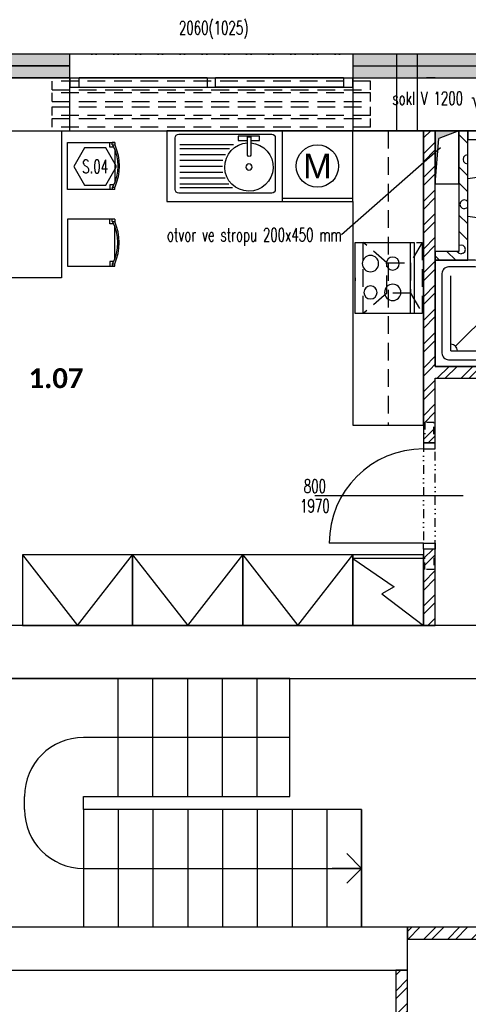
# Model space of a CAD drawing. Header units: millimetres. Extents: x -239306 to 235396, y -2942 to 28189.
# Tile 14 of 37: x 12059 to 15865, y 17966 to 26322. Entities that reach past the tile are written whole.
import ezdxf
from ezdxf import colors
from ezdxf.entities.mleader import LeaderData, LeaderLine
from ezdxf.enums import TextEntityAlignment as Align
from ezdxf.math import Vec2, Vec3

# ---------------------------------------------------------------- set-up
doc = ezdxf.new("R2010")
doc.units = ezdxf.units.MM
doc.header["$LTSCALE"] = 300
doc.linetypes.add('DASHED', pattern=[0.75, 0.5, -0.25])
doc.linetypes.add('DIVIDE2', pattern=[0.625, 0.25, -0.125, 0, -0.125, 0, -0.125])
for name, color, linetype in [('A-Appliance-G', 150, 'Continuous'), ('A-Cabinet-G', 10, 'Continuous'), ('A-Chase-G', 32, 'Continuous'), ('A-Dimline-D', 221, 'Continuous'), ('A-Dimline-D @ 50', 221, 'Continuous'), ('A-Door-G', 150, 'Continuous'), ('A-Furniture-G', 10, 'Continuous'), ('A-Room-T @ 50', 131, 'Continuous'), ('A-SanitaryFixture-G', 140, 'Continuous'), ('A-Stair-G', 20, 'Continuous'), ('A-Wall-Abov', 32, 'DIVIDE2'), ('A-Wall-Blow', 30, 'Continuous'), ('A-Wall-Comp', 22, 'Continuous'), ('A-Wall-G', 50, 'Continuous'), ('A-Wall-Patt', 12, 'Continuous'), ('A-Window-G', 92, 'Continuous'), ('A-WindowAssy-G', 102, 'Continuous'), ('S-Beam-G', 80, 'Continuous')]:
    doc.layers.add(name, color=color, linetype=linetype)
doc.layers.add('ocel nová', color=7, linetype='Continuous', true_color=0x007af5)
doc.styles.add('Arial', font='arial.ttf')
doc.styles.add('Dim', font='simplex.shx', dxfattribs={"width": 0.65})
doc.styles.add('RoomTag', font='calibrib.ttf')
doc.styles.get("Standard").update_dxf_attribs({"font": 'simplex.shx', "width": 0.65})
doc.dimstyles.new('Anno', dxfattribs={"dimscale": 50, "dimtxt": 2.25, "dimasz": 1.125, "dimexe": 1.125, "dimexo": 1.125, "dimgap": 0.5, "dimtad": 1, "dimdec": 1, "dimrnd": 0.5, "dimzin": 12, "dimdsep": 46, "dimtxsty": 'Dim', "dimblk": 'DOT', "dimcen": 2.25, "dimdle": 1.125, "dimazin": 0, "dimtfac": 1, "dimtdec": 1, "dimtix": 1, "dimtmove": 2, "dimatfit": 2, "dimldrblk": 'DOTSMALL', "dimfxl": 1, "dimtfill": 1, "dimtfillclr": 256, "dimtolj": 1, "dimtzin": 0, "dimarcsym": 0})

# ---------------------------------------------------------------- blocks, each defined once
blk = doc.blocks.new('WindoWHSH')
at = {"width": 0.65}
blk.add_attdef('WindowST:HSH', text='', height=1, dxfattribs=at).set_placement((0, -0.4), align=Align.TOP_CENTER)
blk = doc.blocks.new('DoorAxis')
at = {"color": 0, "style": 'Dim', "width": 0.65}
for tag, p in [('DoorST:InnerWidth', (-0.75, 0)), ('DoorST:InnerHeight', (0.75, 0))]:
    blk.add_attdef(tag, text='', height=1, rotation=90, dxfattribs=at).set_placement(p, align=Align.MIDDLE_CENTER)
blk = doc.blocks.new('SteelBub')
blk.add_lwpolyline([(-0.808, 1.4), (-1.617, 0), (-0.808, -1.4), (0.808, -1.4), (1.617, 0), (0.808, 1.4)], close=True)
at = {"width": 0.65}
blk.add_attdef('SteelOBJ:Label', text='', height=1, dxfattribs=at).set_placement((0, 0), align=Align.MIDDLE_CENTER)
blk = doc.blocks.new('AreaLabel1')
at = {"color": 0, "style": 'RoomTag'}
blk.add_attdef('AreaOBJ:Label', text='', height=1.5, dxfattribs=at).set_placement((0, 0), align=Align.MIDDLE_CENTER)
blk = doc.blocks.new('otvorStropP')
at = {"style": 'Dim', "width": 0.65}
blk.add_attdef('ChaseST:otvorStrop', text='', height=1, dxfattribs=at).set_placement((0, 0), align=Align.MIDDLE_RIGHT)
blk = doc.blocks.new('_Open30')
at = {"color": 0, "lineweight": -2}
for p, q in [((-1, 0.27), (0, 0)), ((0, 0), (-1, -0.27)), ((0, 0), (-1, 0))]:
    blk.add_line(p, q, dxfattribs=at)
blk = doc.blocks.new('_Dot')
at = {"color": 0, "linetype": 'ByBlock', "lineweight": -2}
blk.add_line((-0.5, 0), (-1, 0), dxfattribs=at)
at = {"color": 0, "linetype": 'ByBlock', "const_width": 0.5}
blk.add_lwpolyline([(-0.25, 0, 1), (0.25, 0, 1)], format="xyb", close=True, dxfattribs=at)
blk = doc.blocks.new('_DotSmall')
at = {"color": 0, "linetype": 'ByBlock', "const_width": 0.5}
blk.add_lwpolyline([(-0.0625, 0, 1), (0.0625, 0, 1)], format="xyb", close=True, dxfattribs=at)
blk = doc.blocks.new('SYMBOL_Shower_5_2D')
blk.add_line((0.1906, 0.1906), (0.6464, 0.6464))
for points in [[(0, 1), (0, 0), (1, 0), (1, 0.375, 0.414214), (0.375, 1)], [(0.0625, 0.875), (0.0625, 0.125, 0.414214), (0.125, 0.0625), (0.875, 0.0625, 0.414214), (0.9375, 0.125), (0.9375, 0.375, 0.414214), (0.375, 0.9375), (0.125, 0.9375, 0.414214)]]:
    blk.add_lwpolyline(points, format="xyb", close=True)
for points in [[(0.1464, 0.1464), (0.1464, 0.8536)], [(0.1464, 0.1464), (0.8536, 0.1464)]]:
    blk.add_lwpolyline(points)
blk.add_arc((0.1464, 0.1464), 0.0625, 0, 90)
blk = doc.blocks.new('osa1K')
at = {"color": 0, "linetype": 'ByBlock'}
blk.add_lwpolyline([(0, -250), (0, 850)], dxfattribs=at)
for points in [[(-350, 0), (-350, -0.0001)], [(350, 0), (350, -0.0001)]]:
    blk.add_lwpolyline(points)
blk = doc.blocks.new('M_DFURN_BED_3D DOUBLE WARDROBE_P')
at = {"color": 0, "linetype": 'ByBlock', "lineweight": -2}
blk.add_lwpolyline([(1, 0.5), (0, 0.5), (0, -0.5), (1, -0.5)], close=True, dxfattribs=at)
blk.add_lwpolyline([(1, 0.5), (0, 0), (1, -0.5)], dxfattribs=at)
at = {"layer": 'DEFPOINTS', "color": 0, "linetype": 'ByBlock', "lineweight": -2}
for p in [(0, 0.5), (0, -0.5)]:
    blk.add_point(p, dxfattribs=at)
blk = doc.blocks.new('dvojsklo')
at = {"color": 0, "linetype": 'ByBlock'}
for p, q in [((500, 25), (-500, 25)), ((-500, -25), (500, -25))]:
    blk.add_line(p, q, dxfattribs=at)
blk = doc.blocks.new('sklo')
for p, q in [((0, 25), (1145, 25)), ((0, -25), (1145, -25))]:
    blk.add_line(p, q)
blk = doc.blocks.new('chasetop1')
blk.add_hatch(color=256).paths.add_polyline_path([(0, 1), (0, 0), (0.15, 0.85), (1, 1)])
for p in [(1, 1), (0, 0)]:
    blk.add_line(p, (0.15, 0.85))
at = {"color": 0, "linetype": 'ByBlock'}
blk.add_lwpolyline([(0, 0), (1, 0), (1, 1), (0, 1)], close=True, dxfattribs=at)
blk = doc.blocks.new('SYMBOL_Table_3_2D')
blk.add_lwpolyline([(-0.625, 0.4), (0.625, 0.4), (0.625, -0.4), (-0.625, -0.4), (-0.625, 0.4)])
blk = doc.blocks.new('SYMBOL_Chair_1_2D')
at = {"extrusion": (-1, 1.22461e-16, -3.67382e-16)}
for p, q in [((-0.4, 0.2), (-0.4, 0.18)), ((-0.4, -0.2), (-0.4, -0.18))]:
    blk.add_line(p, q, dxfattribs=at)
at = {"extrusion": (-2.44921e-16, 1, 0)}
blk.add_line((-0.4, 0.2), (-0.38, 0.2), dxfattribs=at)
for p, q in [((-0.4, 0.2), (-0.4, 0.18)), ((-0.4, 0.2), (-0.38, 0.2)), ((0, 0.2), (-0.4, 0.2)), ((-0.38, 0.18), (-0.4, 0.18)), ((-0.38, 0.18), (-0.38, 0.2)), ((0, -0.2), (0, 0.2)), ((-0.4, 0.139), (-0.4, -0.139)), ((-0.3906, 0.16), (-0.36, 0.16)), ((-0.3906, -0.16), (-0.36, -0.16)), ((-0.38, -0.18), (-0.4, -0.18)), ((-0.4, -0.2), (-0.4, -0.18)), ((-0.4, -0.2), (-0.38, -0.2)), ((-0.4, -0.2), (0, -0.2)), ((-0.38, -0.18), (-0.38, -0.2))]:
    blk.add_line(p, q)
at = {"extrusion": (4.28077e-17, -0.998752, 0.049938)}
blk.add_line((-0.38, 0.18), (-0.4, 0.18), dxfattribs=at)
blk.add_line((-0.38, 0.18), (-0.4, 0.18), dxfattribs=at)
at = {"extrusion": (0.998752, 2.44616e-16, 0.049938)}
blk.add_line((-0.38, 0.18), (-0.38, 0.2), dxfattribs=at)
at = {"extrusion": (0.998752, 1.22308e-16, 0.049938)}
blk.add_line((-0.36, 0.16), (-0.36, 0.2), dxfattribs=at)
at = {"extrusion": (0.998752, -1.22308e-16, 0.049938)}
for p, q in [((-0.36, -0.16), (-0.36, -0.2)), ((-0.38, -0.18), (-0.38, -0.2))]:
    blk.add_line(p, q, dxfattribs=at)
at = {"extrusion": (-7.95001e-17, 0.998752, 0.049938)}
blk.add_line((-0.38, -0.18), (-0.4, -0.18), dxfattribs=at)
at = {"extrusion": (-1.83691e-16, -1, 0)}
blk.add_line((-0.4, -0.2), (-0.38, -0.2), dxfattribs=at)
for centre, radius, start, end in [((0.013, 0), 0.4505, 156.44981, 203.55019), ((-0.0629, 0), 0.3647, 150.42038, 209.57504)]:
    blk.add_arc(centre, radius, start, end)
blk = doc.blocks.new('SYMBOL_Kitchen_DeepFreezer_4_2D')
at = {"color": 0, "linetype": 'ByBlock', "lineweight": -2}
blk.add_line((0.95, -0.5), (0.95, 0.5), dxfattribs=at)
blk.add_lwpolyline([(0, -0.5), (1, -0.5), (1, 0.5), (0, 0.5)], close=True, dxfattribs=at)
blk.add_lwpolyline([(0.95, 0.5), (0.55, -0.087), (0.45, 0.087), (0, -0.5)])
blk = doc.blocks.new('SYMBOL_Kitchen_Sink_7_2D')
at = {"color": 0, "linetype": 'ByBlock'}
for p, q in [((470, 432.4), (30, 432.4)), ((0, 402.4), (0, -386.2)), ((91.1, -61.3), (91.1, 393.1)), ((123.6, -28.9), (123.6, 393.1)), ((173.6, 7.1), (173.6, 393.1)), ((223.6, 27.8), (223.6, 393.1)), ((273.6, 31.2), (273.6, 393.1)), ((323.6, 30), (323.6, 393.1)), ((373.6, 9.3), (373.6, 393.1)), ((423.6, -23.5), (423.6, 393.1)), ((454.7, -54.5), (454.7, 393.1)), ((500, -386.2), (500, 402.4)), ((16, -102.5), (53.5, -102.5)), ((16, -102.5), (53.5, -102.5)), ((16, -282.5), (16, -102.5)), ((53.5, -102.5), (53.5, -181.1)), ((177.5, -181.1), (22.5, -181.1)), ((22.5, -181.1), (22.5, -209.1)), ((22.5, -209.1), (177.5, -209.1)), ((53.5, -209.1), (53.5, -282.5)), ((53.5, -282.5), (16, -282.5)), ((30, -416.2), (470, -416.2))]:
    blk.add_line(p, q, dxfattribs=at)
blk.add_circle((278.4, -192.5), 26.3, dxfattribs=at)
for centre, radius, start, end in [((30, 402.4), 30, 90, 180), ((470, 402.4), 30, 0, 90), ((278.4, -192.5), 205, 184.62432, 176.81228), ((175, -195.1), 14.2, 280.38886, 79.61114), ((30, -386.2), 30, 180, 270), ((470, -386.2), 30, 270, 0)]:
    blk.add_arc(centre, radius, start, end, dxfattribs=at)
blk = doc.blocks.new('SYMBOL_Kitchen_ExtractorHood_2D')
at = {"color": 0, "linetype": 'DASHED', "lineweight": -2}
blk.add_lwpolyline([(0, -300), (500, -300), (500, 300), (0, 300)], close=True, dxfattribs=at)
at = {"linetype": 'DASHED'}
for points in [[(0, 300), (100, 130)], [(300, 130), (500, 300)], [(100, -130), (0, -300)], [(300, -130), (500, -300)]]:
    blk.add_lwpolyline(points, dxfattribs=at)
blk.add_lwpolyline([(100, 130), (100, -130), (300, -130), (300, 130), (100, 130)], close=True, dxfattribs=at)
blk = doc.blocks.new('SYMBOL_Kitchen_StoveOven_2D')
at = {"color": 0, "linetype": 'ByBlock', "lineweight": -2}
for p, q in [((0, 0.5), (0, -0.5)), ((1, 0.5), (0, 0.5)), ((0.066, 0.5), (0.066, -0.5)), ((1, -0.5), (1, 0.5)), ((1, 0), (1, -0.042)), ((0, -0.5), (1, -0.5))]:
    blk.add_line(p, q, dxfattribs=at)
for centre, major_axis in [((0.361, 0.204), (0.111, 0)), ((0.361, -0.204), (0.139, 0)), ((0.739, -0.204), (0.111, 0))]:
    blk.add_ellipse(centre, major_axis=major_axis, ratio=0.833333, dxfattribs=at)
blk.add_ellipse((0.739, 0.204), major_axis=(-0.139, 0), ratio=0.833333, start_param=3.141593, end_param=9.424778, dxfattribs=at)
blk = doc.blocks.new('Mycka2')
at = {"color": 0, "linetype": 'ByBlock', "lineweight": -2}
blk.add_line((0.953, -0.5), (0.953, 0.5), dxfattribs=at)
blk.add_lwpolyline([(1, -0.5), (1, 0.5), (0, 0.5), (0, -0.5)], close=True, dxfattribs=at)
blk.add_circle((0.5, 0), 0.3)
at = {"color": 0, "linetype": 'ByBlock', "style": 'Arial', "flags": 4}
blk.add_attdef('ZNACKA', text='', height=0.35, rotation=90, dxfattribs=at).set_placement((0.5, 0), align=Align.MIDDLE_CENTER)
blk = doc.blocks.new('překlad 75')
at = {"color": 0, "linetype": 'ByBlock', "ltscale": 0.5}
for points in [[(-795, -37.5), (-945, -37.5), (-945, 37.5), (-795, 37.5)], [(795, -37.5), (945, -37.5), (945, 37.5), (795, 37.5)]]:
    blk.add_lwpolyline(points, dxfattribs=at)
blk = doc.blocks.new('_Open90')
at = {"color": 0, "linetype": 'ByBlock'}
for p, q in [((-0.5, 0.5), (0, 0)), ((0, 0), (-1, 0)), ((0, 0), (-0.5, -0.5))]:
    blk.add_line(p, q, dxfattribs=at)

msp = doc.modelspace()

# ---------------------------------------------------------------- hatches: boundary and pattern name
at = {"layer": 'A-Wall-Patt', "linetype": 'Continuous', "lineweight": -3}
h = msp.add_hatch(dxfattribs=at)
h.set_pattern_fill('HONEY', color=254, scale=15, style=0)
h.paths.add_polyline_path([(8600, 26030), (8700, 25930), (9485, 25930), (9485, 26030)], flags=0)
h.paths.add_polyline_path([(11885, 26030), (11885, 25930), (12485, 25930), (12485, 26030)], flags=0)
h.paths.add_polyline_path([(14885, 26030), (14885, 25930), (15585, 25930), (15585, 26030)], flags=0)
h.paths.add_polyline_path([(18085, 26030), (18085, 25930), (18895, 25930), (18895, 26030)], flags=0)
h.paths.add_polyline_path([(21295, 26030), (21295, 25930), (22225, 25930), (22225, 26030)], flags=0)
h.paths.add_polyline_path([(24625, 26030), (24625, 25930), (25585, 25930), (25585, 26030)], flags=0)
h.paths.add_polyline_path([(25585, 26030), (25585, 25930), (26795, 25930), (26795, 26030)], flags=0)
h.paths.add_polyline_path([(29195, 26030), (29195, 25930), (30125, 25930), (30125, 26030)], flags=0)
h.paths.add_polyline_path([(32525, 26030), (32525, 25930), (33335, 25930), (33335, 26030)], flags=0)
h.paths.add_polyline_path([(15585, 26030), (15585, 25930), (15785, 25930), (15785, 26030)], flags=0)
h.paths.add_polyline_path([(15785, 26030), (15785, 25930), (16350, 25930), (16350, 26030)], flags=0)
h.paths.add_polyline_path([(17250, 26030), (17250, 25930), (18085, 25930), (18085, 26030)], flags=0)
h.paths.add_polyline_path([(33335, 26030), (33335, 25930), (34515, 25930), (34515, 26030)], flags=0)
h.paths.add_polyline_path([(37495, 26030), (37495, 25930), (39585, 25930), (39585, 26030)], flags=0)
h.paths.add_polyline_path([(39585, 26030), (39585, 25930), (39830, 25930), (39830, 26030)], flags=0)
h.paths.add_polyline_path([(41020, 26030), (41020, 25930), (42075, 25930), (42075, 26030)], flags=0)
h.paths.add_polyline_path([(42075, 26030), (42075, 25930), (42670, 25930), (42770, 26030)], flags=0)
h = msp.add_hatch(dxfattribs=at)
h.set_pattern_fill('HONEY', color=254, scale=15, style=0)
h.paths.add_polyline_path([(8700, 25930), (8800, 25830), (9485, 25830), (9485, 25930)], flags=0)
h.paths.add_polyline_path([(11885, 25930), (11885, 25830), (12485, 25830), (12485, 25930)], flags=0)
h.paths.add_polyline_path([(14885, 25930), (14885, 25830), (15585, 25830), (15585, 25930)], flags=0)
h.paths.add_polyline_path([(18085, 25930), (18085, 25830), (18895, 25830), (18895, 25930)], flags=0)
h.paths.add_polyline_path([(21295, 25930), (21295, 25830), (22225, 25830), (22225, 25930)], flags=0)
h.paths.add_polyline_path([(24625, 25930), (24625, 25830), (25585, 25830), (25585, 25930)], flags=0)
h.paths.add_polyline_path([(25585, 25930), (25585, 25830), (26795, 25830), (26795, 25930)], flags=0)
h.paths.add_polyline_path([(29195, 25930), (29195, 25830), (30125, 25830), (30125, 25930)], flags=0)
h.paths.add_polyline_path([(32525, 25930), (32525, 25830), (33335, 25830), (33335, 25930)], flags=0)
h.paths.add_polyline_path([(15585, 25930), (15585, 25830), (15785, 25830), (15785, 25930)], flags=0)
h.paths.add_polyline_path([(15785, 25930), (15785, 25830), (16350, 25830), (16350, 25930)], flags=0)
h.paths.add_polyline_path([(17250, 25930), (17250, 25830), (18085, 25830), (18085, 25930)], flags=0)
h.paths.add_polyline_path([(33335, 25930), (33335, 25830), (34515, 25830), (34515, 25930)], flags=0)
h.paths.add_polyline_path([(37495, 25930), (37495, 25830), (39585, 25830), (39585, 25930)], flags=0)
h.paths.add_polyline_path([(39585, 25930), (39585, 25830), (39830, 25830), (39830, 25930)], flags=0)
h.paths.add_polyline_path([(41020, 25930), (41020, 25830), (42075, 25830), (42075, 25930)], flags=0)
h.paths.add_polyline_path([(42075, 25930), (42075, 25830), (42570, 25830), (42670, 25930)], flags=0)
h = msp.add_hatch(dxfattribs=at)
h.set_pattern_fill('POROBETON2', color=254, scale=400, angle=-315, style=0, pattern_type=2)
h.set_pattern_definition([(45, (0, 0), (27.4519, 382.3555), [19.4116, -270.3664]), (45, (-51.23, 51.23), (27.4519, 382.3555), [19.4116, -270.3664]), (135, (13.73, 51.23), (-382.3555, -27.452), [19.4116, -231.5436]), (135, (-37.5, -4e-15), (-382.3555, -27.452), [19.4116, -231.5436]), (105, (18.75, 32.48), (-177.452, 177.45176), [19.4116, -560.144]), (165, (-7e-15, 64.95), (-382.3556, -27.4521), [19.4116, -560.144]), (255, (-51.23, 51.23), (177.4518, -177.452), [19.4116, -984.408]), (255, (153.68, 256.13), (177.4518, -177.452), [19.4116, -984.408]), (255, (358.58, 461.03), (177.4518, -177.452), [19.4116, -984.408]), (195, (0, 0), (-204.90374, -204.9037), [19.4116, -984.408]), (195, (-177.45, 177.45), (-204.90374, -204.9037), [19.4116, -984.408]), (75, (13.73, 13.73), (-177.4518, 177.452), [19.4116, -984.408]), (75, (218.63, 218.63), (-177.4518, 177.452), [19.4116, -984.408]), (75, (423.53, 423.53), (-177.4518, 177.452), [19.4116, -984.408]), (285, (-56.25, 32.48), (177.452, -177.45176), [19.4116, -560.144]), (345, (-37.5, -4e-15), (382.3556, 27.4521), [19.4116, -560.144]), (195, (-18.75, 69.98), (-204.90374, -204.9037), [19.4116, -984.408]), (195, (-196.2, 247.43), (-204.90374, -204.9037), [19.4116, -984.408]), (135, (75.16, 75.16), (-487.7464, 77.939), []), (135, (143.47, 143.47), (-487.7464, 77.939), [])])
h.paths.add_polyline_path([(15785, 24355), (15860, 24280), (15860, 25380), (15785, 25380)], flags=0)
h = msp.add_hatch(dxfattribs=at)
h.set_pattern_fill('POROBETON2', color=254, scale=400, angle=45, style=0, pattern_type=2)
h.set_pattern_definition([(45, (0, 0), (27.4519, 382.3555), [19.4116, -270.3664]), (45, (-51.23, 51.23), (27.4519, 382.3555), [19.4116, -270.3664]), (135, (13.73, 51.23), (-382.3555, -27.452), [19.4116, -231.5436]), (135, (-37.5, 0), (-382.3555, -27.452), [19.4116, -231.5436]), (105, (18.75, 32.48), (-177.452, 177.45176), [19.4116, -560.144]), (165, (0, 64.95), (-382.3556, -27.4521), [19.4116, -560.144]), (255, (-51.23, 51.23), (177.4518, -177.452), [19.4116, -984.408]), (255, (153.68, 256.13), (177.4518, -177.452), [19.4116, -984.408]), (255, (358.58, 461.03), (177.4518, -177.452), [19.4116, -984.408]), (195, (0, 0), (-204.90374, -204.9037), [19.4116, -984.408]), (195, (-177.45, 177.45), (-204.90374, -204.9037), [19.4116, -984.408]), (75, (13.73, 13.73), (-177.4518, 177.452), [19.4116, -984.408]), (75, (218.63, 218.63), (-177.4518, 177.452), [19.4116, -984.408]), (75, (423.53, 423.53), (-177.4518, 177.452), [19.4116, -984.408]), (285, (-56.25, 32.48), (177.452, -177.45176), [19.4116, -560.144]), (345, (-37.5, 0), (382.3556, 27.4521), [19.4116, -560.144]), (195, (-18.75, 69.98), (-204.90374, -204.9037), [19.4116, -984.408]), (195, (-196.2, 247.43), (-204.90374, -204.9037), [19.4116, -984.408]), (135, (75.16, 75.16), (-487.7464, 77.939), []), (135, (143.47, 143.47), (-487.7464, 77.939), [])])
h.paths.add_polyline_path([(15860, 24280), (15785, 24355), (15585, 24355), (15585, 24280)], flags=0)
h = msp.add_hatch(dxfattribs=at)
h.set_pattern_fill('ANSI32', color=254, scale=15, style=0)
h.paths.add_polyline_path([(17335, 23380), (17335, 23280), (18085, 23280), (18085, 23380)], flags=0)
h.paths.add_polyline_path([(16535, 23280), (16535, 23380), (15585, 23380), (15560, 23346.7), (15585, 23280)], flags=0)
h = msp.add_hatch(dxfattribs=at)
h.set_pattern_fill('ANSI32', color=254, scale=15, style=0)
h.paths.add_polyline_path([(17305, 18620), (17305, 18520), (17905, 18520), (17905, 18620)], flags=0)
h.paths.add_polyline_path([(16405, 18520), (16405, 18620), (15350, 18620), (15350, 18520)], flags=0)
h = msp.add_hatch(dxfattribs=at)
h.set_pattern_fill('ANSI32', color=254, scale=15, style=0)
h.paths.add_polyline_path([(15250, 14995), (15350, 14995), (15350, 18255), (15250, 18255)], flags=0)

# ---------------------------------------------------------------- linework, layer by layer
at = {"layer": 'A-Cabinet-G', "linetype": 'Continuous', "lineweight": -3}
for p, q in [((15485, 25380), (13308.3, 25380)), ((13308.3, 25380), (13308.3, 24780)), ((15485, 22880), (15485, 25380)), ((13308.3, 24780), (14885, 24780)), ((14885, 24780), (14885, 22880)), ((14885, 22880), (15485, 22880))]:
    msp.add_line(p, q, dxfattribs=at)
at = {"layer": 'A-Cabinet-G', "linetype": 'DASHED', "lineweight": -3}
for p, q in [((15185, 25380), (15185, 22880)), ((15485, 25380), (15185, 25380))]:
    msp.add_line(p, q, dxfattribs=at)
at = {"layer": 'A-Door-G', "linetype": 'Continuous', "lineweight": -3}
for points in [[(15585, 22680), (15585, 22730), (15485, 22730), (15485, 22680)], [(15585, 21880), (15585, 21830), (15485, 21830), (15485, 21880)]]:
    msp.add_lwpolyline(points, close=True, dxfattribs=at)
msp.add_lwpolyline([(15485, 21880), (14685, 21880)], dxfattribs=at)
msp.add_arc((15485, 21880), 800, 90, 180, dxfattribs=at)
at = {"layer": 'A-SanitaryFixture-G', "linetype": 'Continuous', "lineweight": -3}
msp.add_lwpolyline([(16364.6, 24813.1, -0.246348), (16294.6, 24694.9, -0.092866), (16161, 24647.2, -0.047652), (16018.7, 24635.8, -0.033058), (15860, 24650.7), (15860, 24975.6, -0.033058), (16018.7, 24990.5, -0.047652), (16161, 24979.1, -0.092866), (16294.6, 24931.4, -0.246348)], format="xyb", close=True, dxfattribs=at)
at = {"layer": 'A-Stair-G', "linetype": 'Continuous', "lineweight": -3}
for p, q in [((14350, 20730, -2835), (11600, 20730, -2835)), ((12600, 19120, -2835), (14960, 19120, -2835)), ((14960, 18620, -2835), (11600, 18620, -2835))]:
    msp.add_line(p, q, dxfattribs=at)
at = {"layer": 'A-Wall-Abov', "linetype": 'DIVIDE2', "lineweight": -3}
for p, q in [((14885, 26030), (12485, 26030)), ((12485, 25380), (14885, 25380))]:
    msp.add_line(p, q, dxfattribs=at)
for points in [[(15585, 25830), (15485, 25830)], [(15485, 22730), (15485, 21830)], [(15585, 21830), (15585, 22730)]]:
    msp.add_lwpolyline(points, dxfattribs=at)
at = {"layer": 'A-Wall-Blow', "linetype": 'Continuous', "lineweight": -3}
for p, q in [((14885, 26030), (12485, 26030)), ((15259.7, 25380), (15259.7, 26030)), ((15434.7, 25380), (15434.7, 26030)), ((12485, 25380), (14885, 25380)), ((15860, 25380), (15860, 25305)), ((18010, 25380), (15860, 25380)), ((15860, 25305), (18010, 25305))]:
    msp.add_line(p, q, dxfattribs=at)
at = {"layer": 'A-Wall-Comp', "linetype": 'Continuous', "lineweight": -3}
for p, q in [((12485, 25930), (11885, 25930)), ((11885, 25930), (12485, 25930)), ((14885, 25930), (16350, 25930)), ((14885, 25930), (16350, 25930)), ((12485, 25830), (11885, 25830)), ((11885, 25830), (12485, 25830)), ((14885, 25830), (16350, 25830)), ((14885, 25830), (16350, 25830)), ((15485, 25380), (15585, 25380)), ((15785, 25380), (15860, 25380)), ((15860, 25380), (15785, 25380)), ((15585, 24355), (15585, 24280)), ((15350, 18520), (15350, 18620)), ((15350, 18620), (15350, 18520)), ((15250, 18255), (15350, 18255)), ((15350, 18255), (15250, 18255))]:
    msp.add_line(p, q, dxfattribs=at)
for points in [[(15585, 25380), (15485, 25380)], [(15585, 24280), (15585, 24355)], [(15585, 21180), (15485, 21180)], [(15485, 21180), (15585, 21180)]]:
    msp.add_lwpolyline(points, dxfattribs=at)
at = {"layer": 'A-Wall-G', "linetype": 'Continuous', "lineweight": -3}
for p, q in [((12485, 26030), (11885, 26030)), ((12485, 25380), (12485, 26030)), ((16350, 26030), (14885, 26030)), ((14885, 26030), (14885, 25380)), ((11885, 25380), (12485, 25380)), ((14885, 25380), (15485, 25380)), ((15585, 25380), (15785, 25380)), ((15785, 25380), (15785, 24355)), ((15860, 25380), (16350, 25380)), ((15860, 24280), (15860, 25380)), ((15785, 24355), (15585, 24355)), ((15585, 24280), (15860, 24280)), ((16535, 23380), (15585, 23380)), ((15585, 23280), (16535, 23280)), ((15350, 18620), (11600, 18620)), ((16405, 18620), (15350, 18620)), ((15350, 18255), (15350, 18520)), ((15350, 18520), (16405, 18520)), ((11500, 18255), (15250, 18255)), ((15250, 18255), (15250, 14995)), ((15350, 14995), (15350, 18255))]:
    msp.add_line(p, q, dxfattribs=at)
for points in [[(15485, 25380), (15485, 24280)], [(15585, 24355), (15585, 25380)], [(15485, 24280), (15485, 23380)], [(15585, 23380), (15585, 24280)], [(15485, 23380), (15485, 22730)], [(15585, 22730), (15585, 23280)], [(15485, 22730), (15585, 22730)], [(15585, 21830), (15485, 21830)], [(15485, 21830), (15485, 21180)], [(15585, 21180), (15585, 21830)], [(15485, 21180), (9250, 21180)], [(16435, 21180), (15585, 21180)], [(11600, 20730), (16435, 20730)]]:
    msp.add_lwpolyline(points, dxfattribs=at)
at = {"layer": 'A-Wall-Patt', "color": 254, "linetype": 'Continuous', "lineweight": -3}
for points in [[(15485, 25318.4), (15546.6, 25380)], [(15485, 25183.7), (15585, 25283.7)], [(15485, 25116.3), (15585, 25216.3)], [(15485, 24981.6), (15585, 25081.6)], [(15485, 24914.3), (15585, 25014.3)], [(15485, 24779.6), (15585, 24879.6)], [(15485, 24712.2), (15585, 24812.2)], [(15485, 24577.5), (15585, 24677.5)], [(15485, 24510.2), (15585, 24610.2)], [(15485, 24375.5), (15585, 24475.5)], [(15485, 24308.1), (15585, 24408.1)], [(15485, 24173.4), (15585, 24273.4)], [(15485, 24106), (15585, 24206)], [(15485, 23971.3), (15585, 24071.3)], [(15485, 23904), (15585, 24004)], [(15485, 23769.3), (15585, 23869.3)], [(15485, 23701.9), (15585, 23801.9)], [(15485, 23567.2), (15585, 23667.2)], [(15485, 23499.9), (15585, 23599.9)], [(15495.3, 23375.4), (15585, 23465.2)], [(15541.9, 23354.7), (15585, 23397.8)], [(15485, 23365.2), (15495.3, 23375.4)], [(15485, 23297.8), (15541.9, 23354.7)], [(15485, 23163.1), (15585, 23263.1)], [(15485, 23095.8), (15585, 23195.8)], [(15485, 22961.1), (15585, 23061.1)], [(15485, 22893.7), (15585, 22993.7)], [(15485, 22759), (15585, 22859)], [(15523.3, 22730), (15585, 22791.7)], [(15485, 21748.7), (15566.3, 21830)], [(15485, 21681.4), (15585, 21781.4)], [(15485, 21546.7), (15585, 21646.7)], [(15485, 21479.3), (15585, 21579.3)], [(15485, 21344.6), (15585, 21444.6)], [(15485, 21277.3), (15585, 21377.3)], [(15522.4, 21180), (15585, 21242.6)]]:
    msp.add_lwpolyline(points, dxfattribs=at)
at = {"layer": 'A-WindowAssy-G', "linetype": 'Continuous', "lineweight": -3}
for p, q in [((12485, 25830), (14885, 25830)), ((12485, 25830), (12485, 25750)), ((12565, 25750), (12565, 25830)), ((13650, 25830), (13650, 25750)), ((13720, 25750), (13720, 25830)), ((14805, 25830), (14805, 25750)), ((14885, 25750), (14885, 25830)), ((12485, 25750), (14885, 25750))]:
    msp.add_line(p, q, dxfattribs=at)
at = {"layer": 'ocel nová', "linetype": 'DASHED', "lineweight": -3}
for p, q in [((12335, 25727), (12335, 25801)), ((15035, 25801), (12335, 25801)), ((15035, 25801), (12335, 25801)), ((15035, 25727), (15035, 25801)), ((12335, 25727), (15035, 25727)), ((12335, 25727), (15035, 25727)), ((12335, 25627), (12335, 25701)), ((15035, 25701), (12335, 25701)), ((15035, 25701), (12335, 25701)), ((15035, 25627), (15035, 25701)), ((12335, 25627), (15035, 25627)), ((12335, 25627), (15035, 25627)), ((12335, 25509), (12335, 25583)), ((12335, 25583), (15035, 25583)), ((12335, 25583), (15035, 25583)), ((15035, 25509), (15035, 25583)), ((15035, 25509), (12335, 25509)), ((15035, 25509), (12335, 25509)), ((12335, 25409), (12335, 25483)), ((12335, 25483), (15035, 25483)), ((12335, 25483), (15035, 25483)), ((15035, 25409), (12335, 25409)), ((15035, 25409), (12335, 25409)), ((15035, 25409), (15035, 25483))]:
    msp.add_line(p, q, dxfattribs=at)

# ---------------------------------------------------------------- block references
at = {"layer": 'A-Appliance-G', "linetype": 'Continuous', "lineweight": -3}
ref = msp.add_blockref('Mycka2', (14585, 25380), dxfattribs=dict(at, xscale=600, yscale=600, zscale=870, rotation=270))
ref.add_attrib('ZNACKA', 'M', dxfattribs={"layer": '0', "color": 0, "linetype": 'ByBlock', "height": 210, "style": 'Arial'}).set_placement((14585, 25080), align=Align.MIDDLE_CENTER)
at = {"layer": 'A-Appliance-G', "linetype": 'Continuous', "lineweight": -3, "extrusion": (0, 0, -1), "xscale": 500, "yscale": 600, "zscale": -930}
msp.add_blockref('SYMBOL_Kitchen_StoveOven_2D', (-15404.6, 24130, -530), dxfattribs=at)
at = {"layer": 'A-Appliance-G', "linetype": 'Continuous', "lineweight": -3, "extrusion": (0, 0, -1), "zscale": -1}
msp.add_blockref('SYMBOL_Kitchen_ExtractorHood_2D', (-15474.4, 24130, -530), dxfattribs=at)
at = {"layer": 'A-Appliance-G', "linetype": 'Continuous', "lineweight": -3, "xscale": 600, "yscale": 600, "zscale": 1850, "rotation": 90}
msp.add_blockref('SYMBOL_Kitchen_DeepFreezer_4_2D', (15185, 21180), dxfattribs=at)
at = {"layer": 'A-Chase-G', "linetype": 'Continuous', "lineweight": -3, "xscale": 200, "yscale": 450, "zscale": 270}
msp.add_blockref('chasetop1', (15585, 24930), dxfattribs=at)
at = {"layer": 'A-Dimline-D @ 50', "linetype": 'Continuous', "lineweight": -3, "xscale": 112.5, "yscale": 112.5, "zscale": 112.5}
for name, p, values in [('WindoWHSH', (13705, 26354.1), {'WindowST:HSH': '2060(1025)'}), ('SteelBub', (12699.4, 25076.4), {'SteelOBJ:Label': 'S.04'}), ('otvorStropP', (14790.2, 24497), {'ChaseST:otvorStrop': 'otvor ve stropu 200x450 mm'})]:
    msp.add_blockref(name, p, dxfattribs=at).add_auto_attribs(values)
at = {"layer": 'A-Dimline-D @ 50', "linetype": 'Continuous', "lineweight": -3, "xscale": 112.5, "yscale": 112.5, "zscale": 112.5, "rotation": 270}
msp.add_blockref('DoorAxis', (14563.6, 22280), dxfattribs=at).add_auto_attribs({'DoorST:InnerWidth': '800', 'DoorST:InnerHeight': '1970'})
at = {"layer": 'A-Door-G', "linetype": 'Continuous', "lineweight": -3, "xscale": 1.142857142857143, "yscale": 1.142857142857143, "rotation": 90}
msp.add_blockref('osa1K', (15535, 22280), dxfattribs=at)
at = {"layer": 'A-Furniture-G', "linetype": 'Continuous', "lineweight": -3}
for name, p, xscale, yscale, zscale, rotation in [('SYMBOL_Table_3_2D', (12015.2, 24755), 1000, 1000, 1000, 270), ('SYMBOL_Chair_1_2D', (12465.2, 24430), 1000, 1000, 1000, 180), ('M_DFURN_BED_3D DOUBLE WARDROBE_P', (12550.6, 21180), 600, 933.75, 2175, 90), ('M_DFURN_BED_3D DOUBLE WARDROBE_P', (13484.4, 21180), 600, 933.75, 2175, 90), ('M_DFURN_BED_3D DOUBLE WARDROBE_P', (14418.1, 21180), 600, 933.75, 2175, 90)]:
    msp.add_blockref(name, p, dxfattribs=dict(at, xscale=xscale, yscale=yscale, zscale=zscale, rotation=rotation))
at = {"layer": 'A-Furniture-G', "linetype": 'Continuous', "lineweight": -3, "extrusion": (0, 0, -1), "xscale": 1000, "yscale": 1000, "zscale": -1000}
msp.add_blockref('SYMBOL_Chair_1_2D', (-12465.2, 25080), dxfattribs=at)
at = {"layer": 'A-Room-T @ 50', "linetype": 'Continuous', "lineweight": -3, "xscale": 112.5, "yscale": 112.5, "zscale": 112.5}
msp.add_blockref('AreaLabel1', (12367.5, 23280), dxfattribs=at).add_auto_attribs({'AreaOBJ:Label': '1.07'})
at = {"layer": 'A-SanitaryFixture-G', "linetype": 'Continuous', "lineweight": -3, "extrusion": (0, 0, -1), "zscale": -1, "rotation": 270}
msp.add_blockref('SYMBOL_Kitchen_Sink_7_2D', (-13811.4, 25350.2, -875), dxfattribs=at)
at = {"layer": 'A-SanitaryFixture-G', "linetype": 'Continuous', "lineweight": -3, "xscale": 900, "yscale": 900, "zscale": 900}
msp.add_blockref('SYMBOL_Shower_5_2D', (15585, 23380), dxfattribs=at)
at = {"layer": 'A-Stair-G', "linetype": 'Continuous', "lineweight": -3, "xscale": 250.0000000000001, "yscale": 250.0000000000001, "zscale": 250.0000000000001}
msp.add_blockref('_Open90', (14960, 19120, -2835), dxfattribs=at)
at = {"layer": 'A-Window-G', "linetype": 'Continuous', "lineweight": -3, "xscale": 1.085, "yscale": 1.6, "rotation": 180}
for p in [(13107.5, 25790, 1025), (13107.5, 25790, 1025), (14262.5, 25790, 1025)]:
    msp.add_blockref('dvojsklo', p, dxfattribs=at)
at = {"layer": 'A-Window-G', "linetype": 'Continuous', "lineweight": -3, "extrusion": (0, 0, -1), "yscale": 1.6, "zscale": -1, "rotation": 180}
for name, p, xscale in [('dvojsklo', (-14262.5, 25790, -1025), 1.085), ('sklo', (-13720, 25790, -1105), 0.9475982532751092)]:
    msp.add_blockref(name, p, dxfattribs=dict(at, xscale=xscale))
at = {"layer": 'S-Beam-G', "linetype": 'DASHED', "lineweight": -3, "ltscale": 0.5, "xscale": 0.6613756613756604, "rotation": 89.99999999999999}
msp.add_blockref('překlad 75', (15535, 22280, 2145), dxfattribs=at)

# ---------------------------------------------------------------- leaders
at = {"layer": 'A-Dimline-D'}
msp.add_leader([(15628.9, 25234.4), (14790.2, 24497)], dimstyle='Anno', override={"dimscale": 0}, dxfattribs=at)
ml = msp.add_multileader_mtext('Standard', dxfattribs=at)
ml.set_content('sokl V 1200', color=256)
ml.set_leader_properties()
ml.set_arrow_properties(name='OPEN30')
ml.build(insert=Vec2(0, 0))
ml.multileader.update_dxf_attribs({"dogleg_length": 0.36, "arrow_head_size": 56.2, "scale": 50})
ctx = ml.context
ctx.base_point, ctx.scale, ctx.char_height, ctx.arrow_head_size, ctx.landing_gap_size, ctx.plane_origin = Vec3(15087.1, 25655), 50, 112.5, 56.2, 75, Vec3(16004.8, 25328.4)
ctx.text_align_type = 2
notes = []
notes.append((ctx, [(0, (1, 1, 0), (15913.2, 25655), (-1, 0), 18, [(0, [(16004.8, 25328.4)], 0, [])])]))
ctx.mtext.insert, ctx.mtext.alignment, ctx.mtext.flow_direction = Vec3(15820.2, 25711.3), 3, 5
ml = msp.add_multileader_mtext('Standard', dxfattribs=at)
ml.set_content('stávající kontaktní zateplení tl. 100 mm + nové zateplení tl. 100 mm', color=256)
ml.set_leader_properties()
ml.set_arrow_properties(name='OPEN30')
ml.build(insert=Vec2(0, 0))
ml.multileader.update_dxf_attribs({"dogleg_length": 0.36, "arrow_head_size": 56.2, "scale": 50})
ctx = ml.context
ctx.base_point, ctx.scale, ctx.char_height, ctx.arrow_head_size, ctx.landing_gap_size, ctx.plane_origin = Vec3(983, 20110.5), 50, 112.5, 56.2, 75, Vec3(391.4, 19374.1)
notes.append((ctx, [(0, (1, 1, 0), (965, 20110.5), (1, 0), 18, [(0, [(391.4, 19374.1)], 0, [])])]))
ctx.mtext.insert, ctx.mtext.width, ctx.mtext.flow_direction = Vec3(1058, 20185.5), 3027.305, 5
ctx.mtext.has_bg_fill, ctx.mtext.bg_color, ctx.mtext.bg_scale_factor, ctx.mtext.bg_transparency, ctx.mtext.use_window_bg_color = 1, -1027028792, 1.5, 0, 1
for ctx, leaders in notes:
    for number, flags, end, landing, length, lines in leaders:
        leader = LeaderData()
        leader.index, (leader.has_last_leader_line, leader.has_dogleg_vector, leader.attachment_direction) = number, flags
        leader.last_leader_point, leader.dogleg_vector, leader.dogleg_length = Vec3(end), Vec3(landing), length
        for number, points, colour, breaks in lines:
            line = LeaderLine()
            line.index, line.vertices, line.color, line.breaks = number, Vec3.list(points), colors.encode_raw_color(colour), breaks
            leader.lines.append(line)
        ctx.leaders.append(leader)

# ---------------------------------------------------------------- next in the draw order: linework, layer by layer
at = {"layer": 'A-Stair-G', "linetype": 'Continuous', "lineweight": -3}
for p, q in [((14350, 19730, -2835), (14350, 20730, -2835)), ((14350, 20230, -2835), (12600, 20230, -2835)), ((12100, 19620, -2835), (12100, 19730, -2835)), ((12600, 19620, -2835), (12600, 19730, -2835)), ((12600, 19730, -2835), (14350, 19730, -2835)), ((14960, 19620, -2835), (12600, 19620, -2835)), ((14960, 18620, -2835), (14960, 19620, -2835))]:
    msp.add_line(p, q, dxfattribs=at)
at = {"layer": 'A-Stair-G', "linetype": 'Continuous', "lineweight": -3, "elevation": -2835}
for points in [[(12895, 19730), (12895, 20730)], [(13190, 19730), (13190, 20730)], [(13485, 19730), (13485, 20730)], [(13780, 19730), (13780, 20730)], [(14075, 19730), (14075, 20730)], [(12600, 19620), (12600, 18620)], [(12895, 19620), (12895, 18620)], [(13190, 19620), (13190, 18620)], [(13485, 19620), (13485, 18620)], [(13780, 19620), (13780, 18620)], [(14075, 19620), (14075, 18620)], [(14370, 19620), (14370, 18620)], [(14665, 19620), (14665, 18620)], [(14960, 19620), (14960, 18620)]]:
    msp.add_lwpolyline(points, dxfattribs=at)
at = {"layer": 'A-Stair-G', "linetype": 'Continuous', "lineweight": -3}
for centre, start, end in [((12600, 19730, -2835), 90, 180), ((12600, 19620, -2835), 180, 270)]:
    msp.add_arc(centre, 500, start, end, dxfattribs=at)

doc.saveas('drawing.dxf')
